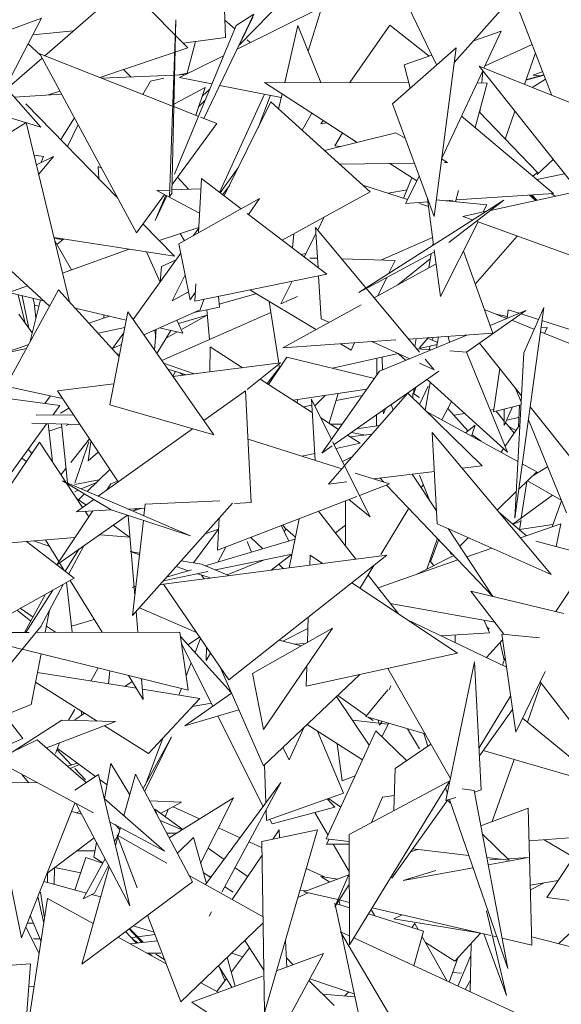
# Model space of a CAD drawing. Header units: metres. Extents: x -14.5 to 19.7, y -19.1 to 4.
# Tile 178 of 218: x 17.975 to 18.094, y 2.852 to 3.068. Entities that reach past the tile are written whole.
import ezdxf

# ---------------------------------------------------------------- set-up
doc = ezdxf.new("R2010")
doc.units = ezdxf.units.M
doc.layers.add('G-IMPT', color=7, linetype='Continuous', lineweight=5)
doc.layers.add('L-PLNT', color=7, linetype='Continuous', lineweight=5, true_color=0x005900)

# ---------------------------------------------------------------- blocks, each defined once
blk = doc.blocks.new('ÁRVORES ORNAMENTAIS - Pequeno e Médio Porte - Ipê-roxo-2976198-A')
at = {"layer": 'G-IMPT', "color": 253, "true_color": 0xaaaaaa}
for p, q in [((7.59551, 3.05835), (7.62237, 3.08862)), ((7.52355, 3.07527), (7.50575, 3.05981)), ((7.52355, 3.07527), (7.5371, 3.06158)), ((7.5451, 3.07192), (7.54537, 3.06385)), ((7.5484, 3.06212), (7.55929, 3.07333)), ((7.61692, 3.05113), (7.60849, 3.07298)), ((7.56652, 3.07046), (7.54793, 3.0613)), ((7.56348, 3.06084), (7.56652, 3.07046)), ((7.59165, 3.0578), (7.58518, 3.07112)), ((7.50501, 3.06804), (7.48424, 3.06042)), ((7.50501, 3.06804), (7.49199, 3.04305)), ((7.53447, 3.06766), (7.53308, 3.02896)), ((7.53363, 3.02964), (7.53447, 3.06766)), ((7.54064, 3.04606), (7.55157, 3.06891)), ((7.5474, 3.06572), (7.54524, 3.06765)), ((7.5477, 3.06643), (7.55157, 3.06891)), ((7.55134, 3.06829), (7.5484, 3.06212)), ((7.50312, 3.06441), (7.51208, 3.06531)), ((7.5477, 3.06643), (7.53418, 3.03388)), ((7.56122, 3.06643), (7.55836, 3.05397)), ((7.56122, 3.06643), (7.56627, 3.05395)), ((7.5814, 3.06655), (7.5726, 3.05393)), ((7.5814, 3.06655), (7.59002, 3.05975)), ((7.59973, 3.06311), (7.60582, 3.06521)), ((7.60582, 3.06521), (7.60203, 3.05709)), ((7.54537, 3.06385), (7.53608, 3.06261)), ((7.537, 3.056), (7.53878, 3.06297)), ((7.55078, 3.0627), (7.5501, 3.06331)), ((7.50484, 3.05995), (7.5021, 3.06246)), ((7.5371, 3.06158), (7.51782, 3.05505)), ((7.58198, 3.04931), (7.59593, 3.06156)), ((7.59111, 3.02461), (7.59593, 3.06156)), ((7.60227, 3.0576), (7.61262, 3.06228)), ((7.50518, 3.05932), (7.49742, 3.05258)), ((7.53379, 3.04876), (7.50469, 3.06022)), ((7.52585, 3.021), (7.50469, 3.06022)), ((7.54496, 3.05983), (7.53527, 3.05506)), ((7.58453, 3.05786), (7.5906, 3.05995)), ((7.61332, 3.06045), (7.6109, 3.05354)), ((7.52299, 3.0568), (7.52468, 3.05516)), ((7.58453, 3.05786), (7.58588, 3.05273)), ((7.60177, 3.05652), (7.59275, 3.03722)), ((7.6459, 3.03954), (7.60098, 3.05751)), ((7.60098, 3.05751), (7.62275, 3.03015)), ((7.60177, 3.05651), (7.60159, 3.05385)), ((7.53403, 3.05557), (7.5183, 3.05488)), ((7.52892, 3.05428), (7.52722, 3.05135)), ((7.52892, 3.05428), (7.53189, 3.05491)), ((7.53652, 3.05568), (7.5342, 3.05558)), ((7.53521, 3.05562), (7.53732, 3.05607)), ((7.5424, 3.05367), (7.53527, 3.05506)), ((7.61521, 3.05557), (7.61123, 3.05448)), ((7.61125, 3.05454), (7.61518, 3.05565)), ((7.61556, 3.05467), (7.61263, 3.05285)), ((7.61491, 3.05635), (7.61283, 3.05553)), ((7.61283, 3.05553), (7.61444, 3.05544)), ((7.49713, 3.05291), (7.5049, 3.04417)), ((7.50908, 3.05209), (7.50655, 3.05123)), ((7.53423, 3.04928), (7.54093, 3.05289)), ((7.53884, 3.04677), (7.54093, 3.05289)), ((7.54191, 3.05249), (7.54031, 3.05105)), ((7.55761, 3.05069), (7.54412, 3.05333)), ((7.58558, 3.05389), (7.55392, 3.05398)), ((7.55392, 3.05398), (7.57426, 3.04083)), ((7.60272, 3.05384), (7.60013, 3.04406)), ((7.60272, 3.05384), (7.60052, 3.05385)), ((7.50944, 3.05143), (7.49907, 3.05073)), ((7.54091, 3.05009), (7.53946, 3.0486)), ((7.54407, 3.02986), (7.55391, 3.05141)), ((7.55251, 3.04404), (7.55524, 3.05115)), ((7.55779, 3.05148), (7.55702, 3.04814)), ((7.50162, 3.04928), (7.52172, 3.02866)), ((7.53943, 3.04654), (7.53405, 3.04866)), ((7.55531, 3.04969), (7.5451, 3.02908)), ((7.55531, 3.04969), (7.57708, 3.03002)), ((7.58198, 3.04931), (7.59111, 3.02461)), ((7.60119, 3.04807), (7.60114, 3.04733)), ((7.5049, 3.04417), (7.49425, 3.04739)), ((7.51226, 3.04619), (7.50924, 3.04146)), ((7.54347, 3.04495), (7.53991, 3.04635)), ((7.56431, 3.04726), (7.56216, 3.0435)), ((7.56682, 3.04564), (7.56629, 3.04488)), ((7.61729, 3.02964), (7.59713, 3.04658)), ((7.6138, 3.03424), (7.60103, 3.04745)), ((7.60883, 3.04764), (7.60671, 3.04157)), ((7.5017, 3.04519), (7.4785, 3.03103)), ((7.5017, 3.04519), (7.51118, 3.00586)), ((7.51076, 3.0399), (7.51305, 3.04473)), ((7.54347, 3.04495), (7.53367, 3.03163)), ((7.56761, 3.04513), (7.56629, 3.04488)), ((7.56709, 3.03905), (7.58273, 3.04295)), ((7.56938, 3.04005), (7.57103, 3.04293)), ((7.58477, 3.04178), (7.58273, 3.04295)), ((7.56938, 3.04005), (7.57051, 3.0399)), ((7.50342, 3.03806), (7.50549, 3.03777)), ((7.5077, 3.03772), (7.50394, 3.03588)), ((7.50442, 3.03388), (7.5077, 3.03772)), ((7.50487, 3.03634), (7.50549, 3.03777)), ((7.59406, 3.03643), (7.59275, 3.03719)), ((7.61372, 3.03379), (7.61722, 3.0371)), ((7.5182, 3.03519), (7.51748, 3.03555)), ((7.51748, 3.03555), (7.51758, 3.0329)), ((7.54811, 3.03517), (7.54423, 3.02974)), ((7.58679, 3.03631), (7.57042, 3.03603)), ((7.5814, 3.03622), (7.58735, 3.03237)), ((7.59406, 3.03643), (7.59341, 3.03642)), ((7.53482, 3.0332), (7.53726, 3.03055)), ((7.5401, 3.03289), (7.53946, 3.02098)), ((7.5401, 3.03289), (7.54881, 3.02624)), ((7.58625, 3.03309), (7.58443, 3.02857)), ((7.58482, 3.02746), (7.58787, 3.03338)), ((7.63647, 3.03316), (7.60348, 3.02593)), ((7.6138, 3.03424), (7.61278, 3.03343)), ((7.61972, 3.03396), (7.61366, 3.03269)), ((7.50679, 3.00489), (7.4785, 3.03103)), ((7.53998, 3.03066), (7.53364, 3.0304)), ((7.54475, 3.02934), (7.54629, 3.03147)), ((7.57546, 3.03148), (7.58526, 3.02831)), ((7.53201, 3.02938), (7.52585, 3.021)), ((7.53226, 3.02925), (7.52996, 3.02373)), ((7.52996, 3.02373), (7.53253, 3.0291)), ((7.53313, 3.03038), (7.53033, 3.03026)), ((7.53969, 3.02534), (7.53033, 3.03026)), ((7.53363, 3.02964), (7.53308, 3.02896)), ((7.53516, 3.01857), (7.55283, 3.02851)), ((7.55043, 3.02501), (7.55283, 3.02851)), ((7.57708, 3.03002), (7.55781, 3.01938)), ((7.58104, 3.02967), (7.58518, 3.03044)), ((7.591, 3.01838), (7.58965, 3.02844)), ((7.59648, 3.03026), (7.59583, 3.02781)), ((7.59593, 3.02821), (7.61729, 3.02964)), ((7.61334, 3.02809), (7.61201, 3.02928)), ((7.61349, 3.02812), (7.61242, 3.02931)), ((7.61362, 3.02815), (7.61255, 3.02932)), ((7.61765, 3.02904), (7.6168, 3.0296)), ((7.57461, 3.00793), (7.60638, 3.02818)), ((7.58482, 3.02746), (7.58973, 3.02779)), ((7.58789, 3.02745), (7.58986, 3.02681)), ((7.60267, 3.02712), (7.59158, 3.02824)), ((7.59351, 3.02805), (7.5952, 3.02816)), ((7.59437, 3.01885), (7.60638, 3.02818)), ((7.60189, 3.02558), (7.60267, 3.02712)), ((7.5501, 3.02526), (7.56758, 3.01193)), ((7.56704, 3.02448), (7.56559, 3.02159)), ((7.60252, 3.02572), (7.59742, 3.0246)), ((7.59742, 3.0246), (7.59955, 3.02382)), ((7.52728, 3.02295), (7.5342, 3.01586)), ((7.53952, 3.02217), (7.53085, 3.01929)), ((7.5383, 3.02033), (7.53952, 3.02203)), ((7.56512, 3.02215), (7.58789, 2.99485)), ((7.56512, 3.02215), (7.56568, 3.01338)), ((7.59253, 3.00703), (7.60078, 3.02338)), ((7.60053, 3.02347), (7.63564, 3.01075)), ((7.50778, 3.01995), (7.5342, 3.01586)), ((7.50783, 3.01974), (7.50975, 3.01954)), ((7.53638, 3.01925), (7.53543, 3.02082)), ((7.56006, 3.01767), (7.56039, 3.02081)), ((7.56521, 3.02082), (7.56264, 3.0157)), ((7.57944, 3.01503), (7.59078, 3.01998)), ((7.60933, 3.02028), (7.60014, 3.00978)), ((7.51165, 3.01286), (7.50796, 3.01923)), ((7.50986, 3.01963), (7.50841, 3.01844)), ((7.53516, 3.01857), (7.53762, 3.0063)), ((7.59092, 3.01894), (7.5908, 3.01825)), ((7.52423, 3.0174), (7.50966, 3.01215)), ((7.52515, 3.00198), (7.53557, 3.01652)), ((7.52809, 3.0168), (7.53103, 3.01019)), ((7.56187, 3.01628), (7.56302, 3.01647)), ((7.56555, 3.01542), (7.56389, 3.01547)), ((7.59121, 3.01683), (7.57461, 3.00793)), ((7.59048, 3.01644), (7.58992, 3.01331)), ((7.59253, 3.00703), (7.59114, 3.01731)), ((7.60398, 2.999), (7.59756, 3.01701)), ((7.51376, 3.01362), (7.51162, 3.01291)), ((7.53105, 3.01021), (7.53133, 3.01365)), ((7.53133, 3.01365), (7.53456, 3.01511)), ((7.58259, 3.01493), (7.57086, 3.01527)), ((7.57796, 3.00675), (7.59156, 3.01421)), ((7.58121, 3.01213), (7.58259, 3.01493)), ((7.59028, 3.01533), (7.58315, 3.00959)), ((7.53652, 3.01177), (7.53371, 3.00609)), ((7.56758, 3.01193), (7.53865, 3.006)), ((7.56579, 3.01156), (7.56638, 3.00216)), ((7.57876, 3.00719), (7.58076, 3.01123)), ((7.50195, 3.00936), (7.49788, 3.0079)), ((7.53886, 3.00983), (7.53865, 3.006)), ((7.55997, 3.01037), (7.5575, 3.00545)), ((7.49725, 2.98737), (7.50876, 3.00851)), ((7.50545, 3.00613), (7.49788, 3.0079)), ((7.49995, 3.00741), (7.50147, 3.00123)), ((7.50082, 3.00721), (7.50225, 3.00012)), ((7.52209, 2.99391), (7.50876, 3.00851)), ((7.53727, 3.00805), (7.53371, 3.00609)), ((7.53762, 3.0063), (7.53876, 3.00795)), ((7.54407, 3.00472), (7.54387, 3.00707)), ((7.55205, 3.00766), (7.54402, 3.00533)), ((7.56514, 2.99989), (7.55068, 3.00847)), ((7.5575, 3.00545), (7.56114, 3.00704)), ((7.50482, 3.00628), (7.50248, 2.99697)), ((7.50342, 3.00571), (7.50317, 3.00666)), ((7.50381, 3.00227), (7.50342, 3.00571)), ((7.50348, 3.00518), (7.50448, 3.00493)), ((7.54407, 3.00472), (7.53844, 3.00351)), ((7.53979, 3.00411), (7.54062, 3.00641)), ((7.55498, 3.00592), (7.55706, 2.99243)), ((7.55798, 2.99578), (7.57512, 3.00519)), ((7.61513, 3.0046), (7.60882, 2.95846)), ((7.61076, 2.99471), (7.61513, 3.0046)), ((7.503, 2.99906), (7.50008, 3.00319)), ((7.52363, 3.00189), (7.51241, 3.00451)), ((7.51991, 3.00276), (7.51544, 3.00118)), ((7.51869, 3.00304), (7.51872, 3.00234)), ((7.52397, 3.00366), (7.52003, 2.98327)), ((7.54282, 2.97669), (7.52397, 3.00366)), ((7.53979, 3.00411), (7.52747, 2.99866)), ((7.53139, 2.99304), (7.55535, 3.00357)), ((7.54139, 3.00298), (7.53505, 3.00115)), ((7.54139, 3.00297), (7.53588, 2.99989)), ((7.54129, 3.00412), (7.54184, 2.99764)), ((7.59818, 2.99485), (7.61125, 3.00399)), ((7.60706, 3.00225), (7.60212, 3.00422)), ((7.60337, 3.00071), (7.61125, 3.00399)), ((7.6047, 3.00319), (7.60716, 3.00267)), ((7.6071, 3.00226), (7.60737, 3.00413)), ((7.60737, 3.00413), (7.60975, 3.00336)), ((7.61017, 3.00323), (7.61399, 3.00201)), ((7.52332, 3.00026), (7.51744, 2.999)), ((7.53473, 3.00187), (7.53601, 2.999)), ((7.56815, 3.00136), (7.56638, 3.00216)), ((7.61297, 2.99989), (7.60814, 3.00182)), ((7.61453, 3.00021), (7.61588, 3.00025)), ((7.61475, 3.00177), (7.62364, 2.99893)), ((7.61531, 2.99896), (7.61588, 3.00025)), ((7.52058, 2.99561), (7.52309, 2.99911)), ((7.5302, 2.99976), (7.5295, 2.99955)), ((7.52984, 2.99526), (7.53021, 2.99987)), ((7.53007, 2.99808), (7.52987, 2.99966)), ((7.53035, 2.99454), (7.53338, 2.99961)), ((7.53601, 2.999), (7.53093, 3.00019)), ((7.53479, 2.99928), (7.53237, 2.99793)), ((7.57912, 2.99064), (7.59828, 2.9986)), ((7.60398, 2.999), (7.5855, 2.99771)), ((7.59165, 2.99585), (7.59208, 2.99817)), ((7.59447, 2.99702), (7.59417, 2.99831)), ((7.63689, 2.99036), (7.61441, 2.99932)), ((7.50224, 2.99654), (7.49639, 2.99448)), ((7.52259, 2.9965), (7.52058, 2.99561)), ((7.54193, 2.99055), (7.54204, 2.99599)), ((7.54912, 2.99144), (7.54204, 2.99599)), ((7.5827, 2.99751), (7.55798, 2.99578)), ((7.57289, 2.9953), (7.57059, 2.99667)), ((7.57289, 2.9953), (7.57368, 2.99688)), ((7.58578, 2.99341), (7.57749, 2.99715)), ((7.58716, 2.99782), (7.58686, 2.99609)), ((7.58983, 2.99801), (7.58789, 2.99579)), ((7.58789, 2.99562), (7.59177, 2.9965)), ((7.58975, 2.99792), (7.59186, 2.99696)), ((7.59025, 2.99616), (7.58999, 2.9954)), ((7.59092, 2.99809), (7.59071, 2.99748)), ((7.60103, 2.99684), (7.61025, 2.98526)), ((7.50175, 2.99563), (7.49639, 2.99448)), ((7.52217, 2.99434), (7.5215, 2.99455)), ((7.56885, 2.9913), (7.58321, 2.99456)), ((7.58489, 2.99304), (7.5832, 2.99457)), ((7.59049, 2.99537), (7.58728, 2.99557)), ((7.59818, 2.99486), (7.59455, 2.9951)), ((7.59818, 2.99486), (7.60721, 2.9729)), ((7.61076, 2.99471), (7.60882, 2.95846)), ((7.53182, 2.99242), (7.53848, 2.99012)), ((7.53384, 2.98954), (7.55746, 2.99248)), ((7.55746, 2.99248), (7.5501, 2.98663)), ((7.55885, 2.99372), (7.55482, 2.98778)), ((7.5571, 2.9922), (7.55723, 2.99133)), ((7.55885, 2.99372), (7.57802, 2.98908)), ((7.57853, 2.9935), (7.57852, 2.98978)), ((7.57969, 2.99376), (7.57976, 2.99091)), ((7.59109, 2.991), (7.58789, 2.99245)), ((7.58914, 2.99334), (7.59109, 2.991)), ((7.53672, 2.9899), (7.53274, 2.99111)), ((7.53441, 2.9906), (7.53381, 2.98958)), ((7.53615, 2.98983), (7.53537, 2.99031)), ((7.55451, 2.98798), (7.5572, 2.99151)), ((7.55671, 2.99056), (7.55607, 2.99003)), ((7.57912, 2.99064), (7.56652, 2.97272)), ((7.56917, 2.97458), (7.59218, 2.99066)), ((7.60411, 2.98178), (7.60549, 2.99124)), ((7.49725, 2.98737), (7.50965, 2.98468)), ((7.50851, 2.98638), (7.52093, 2.98793)), ((7.5644, 2.98163), (7.55301, 2.98894)), ((7.5898, 2.98736), (7.58792, 2.98335)), ((7.58916, 2.98213), (7.59026, 2.9882)), ((7.60721, 2.9729), (7.58956, 2.98883)), ((7.50908, 2.98313), (7.4927, 2.98537)), ((7.50701, 2.98525), (7.50575, 2.98359)), ((7.50851, 2.98638), (7.52183, 2.9664)), ((7.54979, 2.98638), (7.54062, 2.97983)), ((7.54979, 2.98638), (7.55103, 2.96188)), ((7.5602, 2.98433), (7.57635, 2.98671)), ((7.56725, 2.98537), (7.56493, 2.9831)), ((7.56808, 2.97926), (7.5701, 2.98579)), ((7.57541, 2.98537), (7.56962, 2.98423)), ((7.58534, 2.98588), (7.57147, 2.96997)), ((7.58534, 2.98588), (7.60162, 2.96989)), ((7.58789, 2.98487), (7.58646, 2.98588)), ((7.58646, 2.98588), (7.58648, 2.98476)), ((7.58676, 2.98687), (7.58662, 2.98577)), ((7.58712, 2.98712), (7.58665, 2.98575)), ((7.61018, 2.98392), (7.60898, 2.98686)), ((7.50908, 2.98313), (7.50759, 2.98109)), ((7.54282, 2.97669), (7.52003, 2.98327)), ((7.56118, 2.98447), (7.56112, 2.98373)), ((7.5643, 2.98319), (7.56251, 2.98284)), ((7.56422, 2.98452), (7.56504, 2.97112)), ((7.56422, 2.98452), (7.56861, 2.9757)), ((7.58214, 2.9822), (7.58169, 2.98333)), ((7.59282, 2.98001), (7.59489, 2.98402)), ((7.60411, 2.98178), (7.61015, 2.98331)), ((7.60962, 2.9785), (7.60982, 2.98322)), ((7.51202, 2.98111), (7.50386, 2.98106)), ((7.50922, 2.9815), (7.51104, 2.98259)), ((7.57849, 2.98109), (7.57848, 2.97864)), ((7.57996, 2.98212), (7.57998, 2.98133)), ((7.58042, 2.98244), (7.57998, 2.98133)), ((7.60948, 2.9709), (7.58944, 2.98186)), ((7.59853, 2.97758), (7.59411, 2.98252)), ((7.59783, 2.98137), (7.59545, 2.98103)), ((7.60418, 2.98226), (7.6034, 2.98215)), ((7.60649, 2.97975), (7.60473, 2.98194)), ((7.60649, 2.97877), (7.60648, 2.98238)), ((7.60649, 2.97877), (7.60826, 2.98283)), ((7.61216, 2.98286), (7.62318, 2.96902)), ((7.50622, 2.97919), (7.49411, 2.96252)), ((7.51345, 2.97897), (7.50289, 2.97929)), ((7.50744, 2.97079), (7.50648, 2.97918)), ((7.51071, 2.96618), (7.50945, 2.97909)), ((7.51044, 2.9788), (7.51117, 2.97904)), ((7.57017, 2.97792), (7.56626, 2.98043)), ((7.57099, 2.97908), (7.56835, 2.97909)), ((7.57911, 2.97873), (7.5741, 2.97803)), ((7.60012, 2.97881), (7.59801, 2.97717)), ((7.59933, 2.97645), (7.60012, 2.97881)), ((7.60991, 2.97894), (7.60667, 2.97421)), ((7.60864, 2.97707), (7.60676, 2.9794)), ((7.607, 2.97994), (7.6097, 2.9805)), ((7.62013, 2.95959), (7.61177, 2.98003)), ((7.50666, 2.97755), (7.50951, 2.97849)), ((7.53812, 2.97804), (7.51746, 2.96328)), ((7.5749, 2.97488), (7.57214, 2.97665)), ((7.57268, 2.9763), (7.57747, 2.97684)), ((7.57606, 2.97668), (7.57297, 2.97724)), ((7.59068, 2.97722), (7.61677, 2.94608)), ((7.59068, 2.97722), (7.5918, 2.95724)), ((7.60141, 2.97531), (7.59942, 2.97672)), ((7.60907, 2.9777), (7.60754, 2.97844)), ((7.50461, 2.97509), (7.49285, 2.95773)), ((7.50461, 2.97509), (7.51039, 2.96632)), ((7.51144, 2.97067), (7.51554, 2.97583)), ((7.51231, 2.96613), (7.51545, 2.9752)), ((7.5153, 2.971), (7.51586, 2.9752)), ((7.55033, 2.97578), (7.57087, 2.96928)), ((7.56886, 2.9752), (7.57706, 2.95873)), ((7.56961, 2.9737), (7.5749, 2.97488)), ((7.50215, 2.97359), (7.50293, 2.9726)), ((7.5153, 2.971), (7.51747, 2.97294)), ((7.56214, 2.97204), (7.56495, 2.97266)), ((7.56652, 2.97272), (7.56875, 2.97428)), ((7.60632, 2.9737), (7.60579, 2.97292)), ((7.50174, 2.97085), (7.50071, 2.9716)), ((7.57103, 2.97084), (7.5732, 2.97195)), ((7.61365, 2.96862), (7.61045, 2.97037)), ((7.5093, 2.96797), (7.5104, 2.96936)), ((7.51999, 2.96915), (7.51505, 2.96431)), ((7.5714, 2.96988), (7.56794, 2.96591)), ((7.57378, 2.96835), (7.58133, 2.96596)), ((7.57781, 2.96708), (7.59116, 2.96866)), ((7.58633, 2.96808), (7.59165, 2.96003)), ((7.59726, 2.96938), (7.60162, 2.96989)), ((7.60969, 2.96481), (7.61365, 2.96862)), ((7.61599, 2.96971), (7.61264, 2.96766)), ((7.53771, 2.95456), (7.50964, 2.96664)), ((7.50964, 2.96664), (7.52031, 2.9603)), ((7.51053, 2.96611), (7.51402, 2.96082)), ((7.5176, 2.96682), (7.51231, 2.96582)), ((7.51376, 2.96487), (7.51697, 2.9662)), ((7.52026, 2.96595), (7.51939, 2.96465)), ((7.52026, 2.96595), (7.52172, 2.96655)), ((7.56794, 2.96591), (7.572, 2.96639)), ((7.58133, 2.96596), (7.57473, 2.96341)), ((7.57925, 2.96725), (7.5801, 2.96635)), ((7.5807, 2.96572), (7.60399, 2.94131)), ((7.59008, 2.96241), (7.58789, 2.96787)), ((7.58872, 2.96578), (7.5883, 2.9651)), ((7.61141, 2.96647), (7.61022, 2.95846)), ((7.61897, 2.96243), (7.61156, 2.96661)), ((7.51231, 2.96426), (7.51309, 2.96459)), ((7.51448, 2.96376), (7.51318, 2.96249)), ((7.60493, 2.96022), (7.60913, 2.96427)), ((7.51475, 2.96134), (7.51267, 2.96286)), ((7.51648, 2.96257), (7.51269, 2.95986)), ((7.52501, 2.9371), (7.54689, 2.96177)), ((7.52777, 2.9615), (7.52748, 2.95896)), ((7.52777, 2.9615), (7.5441, 2.96223)), ((7.57418, 2.9632), (7.54365, 2.9514)), ((7.54737, 2.96169), (7.55103, 2.96188)), ((7.5717, 2.96224), (7.57171, 2.95232)), ((7.57241, 2.96252), (7.57706, 2.95873)), ((7.61707, 2.9635), (7.60839, 2.95711)), ((7.61699, 2.95655), (7.61904, 2.96226)), ((7.5163, 2.96005), (7.50838, 2.94825)), ((7.51269, 2.95986), (7.52031, 2.96026)), ((7.51458, 2.95996), (7.5154, 2.95872)), ((7.53771, 2.95456), (7.52031, 2.9603)), ((7.52401, 2.96046), (7.52767, 2.96065)), ((7.5251, 2.95999), (7.52592, 2.96056)), ((7.52523, 2.96008), (7.52711, 2.96062)), ((7.56577, 2.95995), (7.57396, 2.94943)), ((7.58557, 2.96062), (7.5794, 2.95051)), ((7.61133, 2.95457), (7.6053, 2.95977)), ((7.50838, 2.94825), (7.52387, 2.95912)), ((7.52406, 2.95906), (7.52549, 2.94139)), ((7.52737, 2.95797), (7.52501, 2.9371)), ((7.54397, 2.95847), (7.54365, 2.9514)), ((7.55933, 2.94753), (7.56155, 2.95832)), ((7.61677, 2.94608), (7.5918, 2.95724)), ((7.61013, 2.95781), (7.6084, 2.9571)), ((7.61017, 2.95812), (7.60985, 2.95594)), ((7.61887, 2.95721), (7.61004, 2.95412)), ((7.61789, 2.95224), (7.61887, 2.95721)), ((7.52436, 2.95432), (7.52077, 2.95694)), ((7.53839, 2.94865), (7.54386, 2.95601)), ((7.54386, 2.95603), (7.54089, 2.955)), ((7.55762, 2.9568), (7.55928, 2.95342)), ((7.55843, 2.95628), (7.55796, 2.95693)), ((7.55865, 2.95609), (7.55827, 2.95547)), ((7.56072, 2.9543), (7.55843, 2.95628)), ((7.57171, 2.95692), (7.56947, 2.9552)), ((7.59419, 2.95617), (7.60399, 2.94131)), ((7.60985, 2.95594), (7.61716, 2.95703)), ((7.49133, 2.95251), (7.51231, 2.95423)), ((7.50178, 2.95337), (7.51221, 2.94528)), ((7.50326, 2.95349), (7.50674, 2.95233)), ((7.50589, 2.95371), (7.50882, 2.94892)), ((7.518, 2.95478), (7.52436, 2.95432)), ((7.56062, 2.95382), (7.54093, 2.948)), ((7.5501, 2.9533), (7.55111, 2.95101)), ((7.55095, 2.95422), (7.55356, 2.95173)), ((7.58955, 2.9473), (7.59182, 2.95407)), ((7.59032, 2.94891), (7.59211, 2.95376)), ((7.59673, 2.95233), (7.59865, 2.95418)), ((7.62278, 2.95095), (7.6134, 2.95342)), ((7.51333, 2.95173), (7.5102, 2.94685)), ((7.511, 2.94623), (7.51429, 2.9524)), ((7.52655, 2.95076), (7.52446, 2.95114)), ((7.52639, 2.95051), (7.52446, 2.95114)), ((7.54542, 2.95208), (7.54367, 2.94881)), ((7.59485, 2.95051), (7.59459, 2.95117)), ((7.60373, 2.95191), (7.59826, 2.95)), ((7.50898, 2.94868), (7.51, 2.947)), ((7.53179, 2.94396), (7.58074, 2.95031)), ((7.5401, 2.94834), (7.53568, 2.94913)), ((7.55959, 2.9505), (7.5432, 2.94709)), ((7.55368, 2.94927), (7.54575, 2.94605)), ((7.58074, 2.95031), (7.54608, 2.92302)), ((7.55987, 2.95051), (7.55541, 2.94702)), ((7.55959, 2.9505), (7.5596, 2.95051)), ((7.56385, 2.94812), (7.56392, 2.95031)), ((7.56667, 2.94848), (7.56392, 2.95031)), ((7.59634, 2.94933), (7.57881, 2.94321)), ((7.58729, 2.94617), (7.59545, 2.95026)), ((7.59015, 2.94911), (7.59106, 2.94806)), ((7.54151, 2.94673), (7.53176, 2.9447)), ((7.53789, 2.94711), (7.53247, 2.94551)), ((7.53729, 2.94693), (7.53453, 2.94784)), ((7.5401, 2.94834), (7.54628, 2.94584)), ((7.5571, 2.94834), (7.55812, 2.94737)), ((7.57793, 2.94809), (7.57485, 2.94306)), ((7.61783, 2.93799), (7.62356, 2.94669)), ((7.48475, 2.92998), (7.51221, 2.94528)), ((7.51175, 2.93343), (7.5105, 2.94433)), ((7.51135, 2.9448), (7.51831, 2.93344)), ((7.54222, 2.94531), (7.5393, 2.94627)), ((7.54001, 2.94604), (7.54072, 2.94512)), ((7.59623, 2.92888), (7.57305, 2.94425)), ((7.57664, 2.94599), (7.58327, 2.93747)), ((7.50752, 2.94267), (7.50159, 2.93342)), ((7.50487, 2.93473), (7.50976, 2.94392)), ((7.52574, 2.94352), (7.52494, 2.94328)), ((7.52573, 2.94345), (7.52494, 2.94328)), ((7.53105, 2.94391), (7.53189, 2.94382)), ((7.53179, 2.94396), (7.54608, 2.92302)), ((7.60642, 2.93299), (7.59915, 2.94247)), ((7.59915, 2.94247), (7.61952, 2.93758)), ((7.50133, 2.93342), (7.50591, 2.94177)), ((7.50267, 2.93587), (7.49967, 2.93829)), ((7.50038, 2.93869), (7.50318, 2.93678)), ((7.50585, 2.93342), (7.50682, 2.93839)), ((7.52577, 2.93796), (7.52614, 2.93345)), ((7.52649, 2.93876), (7.53899, 2.93342)), ((7.6044, 2.93562), (7.58151, 2.93973)), ((7.51662, 2.93621), (7.5116, 2.93479)), ((7.56337, 2.93125), (7.56353, 2.93676)), ((7.60696, 2.92581), (7.58515, 2.93622)), ((7.60322, 2.93331), (7.60206, 2.93604)), ((7.50233, 2.93342), (7.49089, 2.9334)), ((7.50487, 2.93473), (7.49346, 2.92073)), ((7.53538, 2.93347), (7.5038, 2.93342)), ((7.50612, 2.93478), (7.50809, 2.93343)), ((7.53721, 2.92075), (7.53538, 2.93347)), ((7.55127, 2.92441), (7.56885, 2.93435)), ((7.55371, 2.91214), (7.56885, 2.93435)), ((7.55798, 2.9315), (7.56345, 2.93424)), ((7.60263, 2.93471), (7.60316, 2.93409)), ((7.50066, 2.92976), (7.48936, 2.93255)), ((7.54663, 2.92022), (7.53552, 2.93251)), ((7.53715, 2.93071), (7.53969, 2.93239)), ((7.53869, 2.929), (7.53987, 2.93213)), ((7.56194, 2.93045), (7.55714, 2.93173)), ((7.60322, 2.93331), (7.59256, 2.93269)), ((7.59574, 2.93287), (7.59576, 2.93116)), ((7.60615, 2.93183), (7.60256, 2.92791)), ((7.60559, 2.93122), (7.60649, 2.92731)), ((7.609, 2.91155), (7.60598, 2.93303)), ((7.61421, 2.93223), (7.60598, 2.93303)), ((7.53721, 2.92075), (7.50079, 2.92973)), ((7.54262, 2.91723), (7.53575, 2.9309)), ((7.54119, 2.93018), (7.54113, 2.92724)), ((7.56284, 2.93096), (7.56053, 2.93082)), ((7.50278, 2.9176), (7.50494, 2.92871)), ((7.5421, 2.92885), (7.54113, 2.92724)), ((7.56309, 2.9216), (7.59623, 2.92888)), ((7.59993, 2.92695), (7.59369, 2.89657)), ((7.59993, 2.92695), (7.60146, 2.89887)), ((7.6061, 2.92622), (7.6067, 2.92789)), ((7.51745, 2.92562), (7.51582, 2.92274)), ((7.5197, 2.92212), (7.52002, 2.92499)), ((7.53676, 2.92388), (7.53784, 2.92674)), ((7.55369, 2.90413), (7.54418, 2.92581)), ((7.56309, 2.9216), (7.56321, 2.92581)), ((7.59468, 2.9014), (7.58099, 2.92553)), ((7.609, 2.91155), (7.61549, 2.92485)), ((7.52585, 2.92115), (7.50414, 2.9246)), ((7.52331, 2.92155), (7.52494, 2.92263)), ((7.52411, 2.92398), (7.52734, 2.91871)), ((7.52697, 2.92327), (7.52734, 2.91871)), ((7.55127, 2.92441), (7.55371, 2.91214)), ((7.57485, 2.92418), (7.55369, 2.90413)), ((7.62224, 2.91237), (7.61439, 2.9226)), ((7.51722, 2.91398), (7.50373, 2.92248)), ((7.53972, 2.91894), (7.52716, 2.92094)), ((7.53518, 2.91966), (7.53572, 2.92111)), ((7.57616, 2.91496), (7.58097, 2.92084)), ((7.58165, 2.92167), (7.58123, 2.92085)), ((7.61156, 2.91376), (7.6146, 2.92233)), ((7.53972, 2.91894), (7.52851, 2.90686)), ((7.54669, 2.92008), (7.53647, 2.91293)), ((7.57689, 2.90869), (7.56974, 2.91934)), ((7.56998, 2.91956), (7.57629, 2.91512)), ((7.60789, 2.91944), (7.60096, 2.90811)), ((7.49155, 2.91305), (7.50278, 2.9176)), ((7.51231, 2.91653), (7.51096, 2.91415)), ((7.51385, 2.91529), (7.51375, 2.91617)), ((7.54829, 2.91643), (7.53647, 2.91293)), ((7.53804, 2.91713), (7.54228, 2.9179)), ((7.6083, 2.91651), (7.60105, 2.90638)), ((7.50098, 2.91014), (7.49701, 2.91526)), ((7.49858, 2.90718), (7.50949, 2.91419)), ((7.52129, 2.91386), (7.50949, 2.91419)), ((7.51231, 2.91427), (7.51448, 2.9157)), ((7.55366, 2.89526), (7.5437, 2.91507)), ((7.57902, 2.9135), (7.57319, 2.91419)), ((7.57616, 2.91496), (7.58913, 2.91119)), ((7.57676, 2.91478), (7.57777, 2.91407)), ((7.57913, 2.91308), (7.57883, 2.91418)), ((7.57972, 2.91392), (7.57913, 2.91308)), ((7.62861, 2.89972), (7.6105, 2.91463)), ((7.50612, 2.90808), (7.52129, 2.91386)), ((7.52851, 2.90686), (7.51887, 2.91294)), ((7.56265, 2.91263), (7.55931, 2.90547)), ((7.57539, 2.90544), (7.56328, 2.91321)), ((7.56554, 2.91176), (7.57128, 2.89814)), ((7.56743, 2.88816), (7.57832, 2.91181)), ((7.58506, 2.9053), (7.57832, 2.91181)), ((7.58108, 2.91326), (7.57939, 2.91346)), ((7.57967, 2.91051), (7.58121, 2.91349)), ((7.58529, 2.9123), (7.58789, 2.9079)), ((7.5041, 2.90985), (7.49491, 2.9054)), ((7.50098, 2.91014), (7.49591, 2.90794)), ((7.5041, 2.90985), (7.51481, 2.90048)), ((7.52735, 2.89917), (7.53352, 2.91049)), ((7.53352, 2.91049), (7.52766, 2.89859)), ((7.52773, 2.89987), (7.53162, 2.91022)), ((7.58975, 2.90846), (7.58883, 2.91128)), ((7.50897, 2.90917), (7.5081, 2.90688)), ((7.50842, 2.90772), (7.51162, 2.90433)), ((7.51691, 2.90185), (7.50851, 2.90795)), ((7.55931, 2.90547), (7.55798, 2.9082)), ((7.56989, 2.90897), (7.57098, 2.90085)), ((7.58255, 2.90361), (7.59042, 2.90891)), ((7.60185, 2.90749), (7.62861, 2.89972)), ((7.51642, 2.89382), (7.49491, 2.9054)), ((7.60383, 2.89192), (7.60865, 2.90552)), ((7.51071, 2.90407), (7.51295, 2.90472)), ((7.51335, 2.90443), (7.51129, 2.90355)), ((7.51231, 2.9036), (7.51465, 2.90112)), ((7.51887, 2.89692), (7.52027, 2.90464)), ((7.52027, 2.90464), (7.52439, 2.89783)), ((7.55422, 2.89602), (7.55394, 2.90437)), ((7.58255, 2.90361), (7.58228, 2.89435)), ((7.50228, 2.90046), (7.50075, 2.90226)), ((7.51231, 2.89885), (7.51751, 2.90224)), ((7.52438, 2.87344), (7.51751, 2.90224)), ((7.51943, 2.90002), (7.51791, 2.90112)), ((7.52309, 2.89323), (7.52568, 2.90234)), ((7.53815, 2.87876), (7.52568, 2.90234)), ((7.57098, 2.90085), (7.57377, 2.90194)), ((7.50417, 2.90041), (7.49371, 2.90066)), ((7.50065, 2.86644), (7.49371, 2.90066)), ((7.54101, 2.87811), (7.55751, 2.90048)), ((7.55751, 2.90048), (7.5446, 2.87643)), ((7.59455, 2.9009), (7.57247, 2.88912)), ((7.59455, 2.9009), (7.57257, 2.86489)), ((7.59359, 2.89933), (7.59401, 2.89812)), ((7.5999, 2.89876), (7.59724, 2.89912)), ((7.59996, 2.89842), (7.60146, 2.89887)), ((7.51876, 2.89702), (7.53197, 2.88545)), ((7.53305, 2.8884), (7.54714, 2.89711)), ((7.53992, 2.88279), (7.54714, 2.89711)), ((7.55435, 2.89214), (7.57128, 2.89814)), ((7.56933, 2.8951), (7.56772, 2.89688)), ((7.57063, 2.89511), (7.56797, 2.89697)), ((7.57979, 2.89729), (7.57739, 2.89174)), ((7.57979, 2.89729), (7.58238, 2.89768)), ((7.59412, 2.8967), (7.58184, 2.87954)), ((7.59369, 2.89657), (7.59586, 2.89721)), ((7.59446, 2.8968), (7.60727, 2.85973)), ((7.5999, 2.89876), (7.60727, 2.85973)), ((7.51231, 2.89597), (7.50065, 2.86644)), ((7.51266, 2.89584), (7.52438, 2.87344)), ((7.53573, 2.89616), (7.52877, 2.89649)), ((7.53599, 2.89022), (7.52988, 2.89468)), ((7.53038, 2.89345), (7.52988, 2.89468)), ((7.53573, 2.89616), (7.53116, 2.89374)), ((7.53216, 2.89301), (7.53283, 2.89462)), ((7.53392, 2.8952), (7.5397, 2.89251)), ((7.55558, 2.89143), (7.56933, 2.8951)), ((7.59478, 2.89589), (7.59405, 2.8966)), ((7.61172, 2.89485), (7.60136, 2.891)), ((7.61172, 2.89485), (7.61256, 2.86484)), ((7.5116, 2.89418), (7.51385, 2.89356)), ((7.51351, 2.89422), (7.51273, 2.89387)), ((7.55435, 2.89214), (7.55427, 2.89445)), ((7.55558, 2.89143), (7.55509, 2.8924)), ((7.56783, 2.88904), (7.56499, 2.89394)), ((7.53197, 2.88545), (7.51998, 2.89191)), ((7.52223, 2.89019), (7.52116, 2.89127)), ((7.52184, 2.88882), (7.52235, 2.89063)), ((7.5359, 2.89016), (7.53106, 2.89216)), ((7.54385, 2.89059), (7.54859, 2.88839)), ((7.6158, 2.87527), (7.62663, 2.89167)), ((7.50623, 2.88059), (7.51656, 2.8884)), ((7.52102, 2.88754), (7.52197, 2.88929)), ((7.52123, 2.88667), (7.52177, 2.88857)), ((7.52603, 2.87742), (7.52163, 2.88894)), ((7.53254, 2.88284), (7.52163, 2.88894)), ((7.53251, 2.88942), (7.53467, 2.8894)), ((7.53483, 2.88503), (7.53833, 2.88842)), ((7.54118, 2.87834), (7.53833, 2.88842)), ((7.56553, 2.89016), (7.55336, 2.88759)), ((7.56553, 2.89016), (7.55393, 2.85007)), ((7.55715, 2.89013), (7.55578, 2.8881)), ((7.55715, 2.89013), (7.55725, 2.88841)), ((7.56743, 2.88816), (7.57247, 2.88758)), ((7.5675, 2.887), (7.56807, 2.88809)), ((7.57247, 2.88912), (7.57257, 2.86489)), ((7.60758, 2.8835), (7.60171, 2.88918)), ((7.62465, 2.88867), (7.61192, 2.8877)), ((7.51654, 2.88413), (7.51712, 2.88732)), ((7.54506, 2.88361), (7.5416, 2.88613)), ((7.55053, 2.88748), (7.55338, 2.88616)), ((7.55336, 2.88759), (7.55393, 2.85007)), ((7.5675, 2.887), (7.57247, 2.88701)), ((7.5725, 2.88097), (7.56901, 2.887)), ((7.58643, 2.88596), (7.5987, 2.88453)), ((7.62167, 2.88416), (7.61525, 2.88795)), ((7.51473, 2.88404), (7.51238, 2.87693)), ((7.51279, 2.88554), (7.51679, 2.88551)), ((7.5142, 2.87502), (7.51897, 2.88378)), ((7.51473, 2.88404), (7.51844, 2.88282)), ((7.51654, 2.88413), (7.51848, 2.88289)), ((7.55341, 2.8846), (7.54681, 2.87486)), ((7.58747, 2.88584), (7.58594, 2.88527)), ((7.60267, 2.88407), (7.60758, 2.8835)), ((7.60298, 2.88242), (7.61183, 2.88404)), ((7.6033, 2.88358), (7.60579, 2.88371)), ((7.60728, 2.88379), (7.61183, 2.88404)), ((7.50778, 2.87817), (7.50791, 2.88184)), ((7.51363, 2.88072), (7.5079, 2.88185)), ((7.51385, 2.8607), (7.5199, 2.882)), ((7.51969, 2.8824), (7.51668, 2.87627)), ((7.5501, 2.87994), (7.5475, 2.88183)), ((7.56307, 2.88166), (7.56709, 2.8798)), ((7.58432, 2.87899), (7.59964, 2.8818)), ((7.50634, 2.88067), (7.50638, 2.87855)), ((7.55361, 2.87106), (7.53744, 2.8801)), ((7.54215, 2.87966), (7.54049, 2.88077)), ((7.54162, 2.88002), (7.54226, 2.87981)), ((7.57238, 2.88023), (7.56255, 2.87657)), ((7.56997, 2.87933), (7.56629, 2.87992)), ((7.56824, 2.87869), (7.56629, 2.87992)), ((7.5725, 2.8805), (7.56935, 2.87323)), ((7.58432, 2.87899), (7.59146, 2.88124)), ((7.51487, 2.87626), (7.50552, 2.87878)), ((7.51385, 2.8607), (7.53815, 2.87876)), ((7.54703, 2.87643), (7.54524, 2.87761)), ((7.57251, 2.87817), (7.56935, 2.87323)), ((7.61219, 2.87798), (7.6183, 2.87905)), ((7.61222, 2.87696), (7.61523, 2.87851)), ((7.50638, 2.87511), (7.50219, 2.84776)), ((7.50555, 2.86969), (7.50423, 2.87551)), ((7.50481, 2.87643), (7.50572, 2.8708)), ((7.50638, 2.87511), (7.51638, 2.8696)), ((7.5142, 2.87502), (7.51668, 2.87627)), ((7.51803, 2.87541), (7.51603, 2.87595)), ((7.56349, 2.87635), (7.56123, 2.87532)), ((7.56168, 2.87685), (7.56306, 2.87676)), ((7.56255, 2.87657), (7.57003, 2.87482)), ((7.6158, 2.87527), (7.63801, 2.87242)), ((7.56938, 2.87407), (7.57074, 2.8677)), ((7.5698, 2.87394), (7.57253, 2.87306)), ((7.57026, 2.87466), (7.57042, 2.87374)), ((7.57032, 2.87475), (7.57253, 2.87423)), ((7.57755, 2.87305), (7.60351, 2.86696)), ((7.61845, 2.86519), (7.62759, 2.87375)), ((7.50258, 2.87134), (7.50493, 2.86562)), ((7.53559, 2.85241), (7.52831, 2.87145)), ((7.54233, 2.87218), (7.54178, 2.87117)), ((7.57674, 2.87172), (7.58875, 2.8679)), ((7.5781, 2.87129), (7.57731, 2.87266)), ((7.58411, 2.87151), (7.58225, 2.87064)), ((7.60258, 2.87235), (7.60701, 2.8538)), ((7.50159, 2.86884), (7.50452, 2.86296)), ((7.50192, 2.86967), (7.50326, 2.86969)), ((7.52975, 2.8677), (7.52515, 2.8691)), ((7.53559, 2.85241), (7.55363, 2.86971)), ((7.60133, 2.86747), (7.58225, 2.87064)), ((7.58688, 2.86962), (7.58621, 2.86871)), ((7.58688, 2.86962), (7.58765, 2.86825)), ((7.52181, 2.86661), (7.5324, 2.86078)), ((7.52585, 2.8653), (7.52346, 2.86785)), ((7.52705, 2.86544), (7.52423, 2.86842)), ((7.5273, 2.86547), (7.52433, 2.86849)), ((7.52591, 2.86664), (7.52474, 2.86648)), ((7.52995, 2.86719), (7.52612, 2.86667)), ((7.57256, 2.86686), (7.57057, 2.86778)), ((7.59569, 2.82529), (7.57057, 2.86778)), ((7.57081, 2.86737), (7.57578, 2.84403)), ((7.58666, 2.86034), (7.58875, 2.8679)), ((7.58845, 2.86682), (7.59396, 2.85697)), ((7.60125, 2.86749), (7.59563, 2.86136)), ((7.60204, 2.86731), (7.60701, 2.8538)), ((7.60388, 2.86687), (7.60488, 2.86664)), ((7.61251, 2.86668), (7.6217, 2.86437)), ((7.50326, 2.86627), (7.50468, 2.86622)), ((7.52447, 2.86515), (7.53047, 2.86583)), ((7.52597, 2.86532), (7.52506, 2.86609)), ((7.52506, 2.86609), (7.52623, 2.86535)), ((7.55065, 2.86427), (7.54666, 2.85897)), ((7.55379, 2.85938), (7.54963, 2.86587)), ((7.5585, 2.86588), (7.55883, 2.86005)), ((7.61043, 2.84936), (7.5735, 2.86642)), ((7.59563, 2.86136), (7.58924, 2.86541)), ((7.59922, 2.86528), (7.59903, 2.85462)), ((7.60601, 2.86638), (7.61256, 2.86484)), ((7.5312, 2.86312), (7.52815, 2.86312)), ((7.52925, 2.86251), (7.52854, 2.86312)), ((7.53009, 2.86288), (7.53207, 2.86163)), ((7.54753, 2.85589), (7.54576, 2.86216)), ((7.54916, 2.86229), (7.54673, 2.86309)), ((7.55498, 2.84105), (7.56687, 2.86302)), ((7.55658, 2.85922), (7.56687, 2.86302)), ((7.59438, 2.85677), (7.59642, 2.86223)), ((7.59633, 2.85587), (7.59917, 2.86255)), ((7.50264, 2.86077), (7.46723, 2.85806)), ((7.50264, 2.86077), (7.50095, 2.83876)), ((7.54384, 2.86032), (7.5468, 2.85562)), ((7.54524, 2.85709), (7.54406, 2.85996)), ((7.55872, 2.86206), (7.56021, 2.86056)), ((7.53796, 2.85236), (7.55346, 2.85808)), ((7.59711, 2.85871), (7.59515, 2.85882)), ((7.50226, 2.85581), (7.50343, 2.85588)), ((7.53997, 2.85661), (7.54378, 2.85451)), ((7.54559, 2.85755), (7.54344, 2.8547)), ((7.56367, 2.85711), (7.56918, 2.85162)), ((7.57361, 2.8542), (7.56385, 2.85743)), ((7.5979, 2.85514), (7.59907, 2.85714)), ((7.57376, 2.8535), (7.56672, 2.85407)), ((7.57245, 2.85459), (7.5715, 2.85369)), ((7.55498, 2.84105), (7.53796, 2.85236))]:
    blk.add_line(p, q, dxfattribs=at)

msp = doc.modelspace()

# ---------------------------------------------------------------- block references
at = {"layer": 'L-PLNT', "color": 253, "true_color": 0xaaaaaa}
msp.add_blockref('ÁRVORES ORNAMENTAIS - Pequeno e Médio Porte - Ipê-roxo-2976198-A', (10.47483, 0), dxfattribs=at)

doc.saveas('drawing.dxf')
